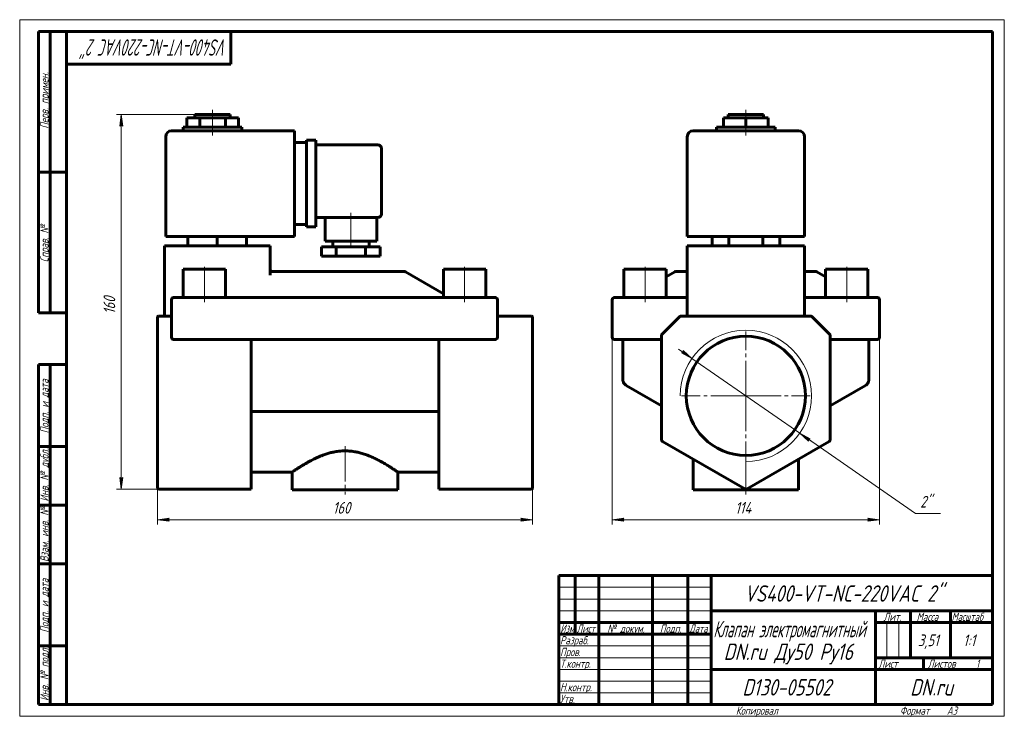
# Model space of a CAD drawing. Header units: millimetres. Extents: x 0 to 420, y 0 to 297.
import ezdxf

# ---------------------------------------------------------------- set-up
doc = ezdxf.new("R2010")
doc.units = ezdxf.units.MM
for name, pattern in [('K5LT_AXLED', [19.5, 15, -1.5, 1.5, -1.5]), ('K5LT_BASIC', [0]), ('K5LT_THIN', [0])]:
    doc.linetypes.add(name, pattern=pattern)
doc.layers.add('Системный слой', color=7, linetype='Continuous')
doc.layers.add('Системный слой (1)', color=7, linetype='Continuous', true_color=0x6c6c6c)
doc.styles.add('KDIMTEXTSTYLE', font='GOST_AU.SHX', dxfattribs={"width": 0.96, "oblique": 15, "height": 5})
doc.styles.add('KTEXTSTYLE', font='GOST_AU.SHX', dxfattribs={"width": 0.96, "height": 5})
doc.dimstyles.new('KDIMSTYLE (1.00)', dxfattribs={"dimtxt": 5, "dimasz": 1, "dimexe": 2, "dimexo": 0, "dimgap": 1, "dimtad": 1, "dimtxsty": 'KDIMTEXTSTYLE', "dimsah": 1, "dimcen": 0, "dimdle": 1, "dimadec": 0, "dimazin": 0, "dimtfac": 0.667, "dimtmove": 0, "dimatfit": 3, "dimfxl": 1, "dimtvp": 1, "dimtolj": 1, "dimtzin": 0, "dimarcsym": 0})

# ---------------------------------------------------------------- blocks, each defined once
blk = doc.blocks.new('U0')
at = {"layer": 'Системный слой (1)', "color": 150, "linetype": 'K5LT_BASIC', "lineweight": 60, "true_color": 0x0080ff}
for p, q in [((284.76, 189.63), (280.03, 189.63)), ((339.49, 189.63), (334.76, 189.63))]:
    blk.add_line(p, q, dxfattribs=at)
blk = doc.blocks.new('D0')
at = {"layer": 'Системный слой (1)'}
for points in [[(252.76, 83.82), (257.76, 84.48), (257.26, 83.82), (257.76, 83.16)], [(366.76, 83.82), (361.76, 84.48), (362.26, 83.82), (361.76, 83.16)]]:
    blk.add_hatch(color=7, dxfattribs=at).paths.add_polyline_path(points)
at = {"layer": 'Системный слой (1)', "color": 7, "linetype": 'K5LT_THIN', "lineweight": 18}
for p, q in [((252.76, 169.63), (252.76, 81.82)), ((366.76, 169.63), (366.76, 81.82)), ((252.76, 83.82), (257.76, 84.48)), ((257.76, 84.48), (257.26, 83.82)), ((362.26, 83.82), (361.76, 84.48)), ((361.76, 84.48), (366.76, 83.82)), ((257.76, 83.16), (252.76, 83.82)), ((257.26, 83.82), (257.76, 83.16)), ((366.76, 83.82), (361.76, 83.16)), ((361.76, 83.16), (362.26, 83.82))]:
    blk.add_line(p, q, dxfattribs=at)
blk.add_wipeout([(305.21, 84.82), (305.21, 92.2), (313.94, 92.2), (313.94, 84.82)]).dxf.layer = 'Системный слой (1)'
blk.add_line((252.76, 83.82), (366.76, 83.82), dxfattribs=at)
at = {"layer": 'Системный слой (1)', "color": 7, "insert": (305.21, 91.41), "char_height": 5, "attachment_point": 1, "style": 'KTEXTSTYLE'}
blk.add_mtext('\\H5.0;\\W1.000;\\Q15;\\Q15;\\W0.965;114', dxfattribs=at)
blk = doc.blocks.new('KDIMARROW_01')
at = {"layer": 'Системный слой'}
blk.add_hatch(color=0, dxfattribs=at).paths.add_polyline_path([(-5, -0.66), (0, 0), (-5, 0.66), (-4.5, 0)])
at = {"layer": 'Системный слой', "color": 0, "linetype": 'K5LT_THIN', "lineweight": 18}
for p, q in [((-4.5, 0), (-5, 0.66)), ((-5, 0.66), (0, 0)), ((0, 0), (-5, -0.66)), ((-5, -0.66), (-4.5, 0))]:
    blk.add_line(p, q, dxfattribs=at)
at = {"layer": 'Системный слой (1)', "color": 0, "linetype": 'K5LT_THIN', "lineweight": 18}
blk.add_line((58.78, 136.63), (57.78, 136.63), dxfattribs=at)
blk = doc.blocks.new('D1')
at = {"layer": 'Системный слой (1)'}
for points in [[(286.76, 152.6), (283.03, 155.99), (283.06, 155.16), (282.28, 154.91)], [(336.46, 118.1), (337.25, 118.36), (332.76, 120.67), (336.5, 117.27)]]:
    blk.add_hatch(color=7, dxfattribs=at).paths.add_polyline_path(points)
at = {"layer": 'Системный слой (1)', "color": 7, "linetype": 'K5LT_THIN', "lineweight": 18}
for p, q in [((286.76, 152.6), (281.01, 156.59)), ((286.76, 152.6), (283.03, 155.99)), ((283.03, 155.99), (283.06, 155.16)), ((283.06, 155.16), (282.28, 154.91)), ((282.28, 154.91), (286.76, 152.6)), ((286.76, 152.6), (332.76, 120.67)), ((332.76, 120.67), (336.5, 117.27)), ((337.25, 118.36), (332.76, 120.67)), ((332.76, 120.67), (338.51, 116.68)), ((336.46, 118.1), (337.25, 118.36)), ((336.5, 117.27), (336.46, 118.1))]:
    blk.add_line(p, q, dxfattribs=at)
blk.add_wipeout([(384.12, 87.41), (384.12, 94.79), (390.56, 94.79), (390.56, 87.41)]).dxf.layer = 'Системный слой (1)'
for p, q in [((332.76, 120.67), (382.12, 86.41)), ((382.12, 86.41), (392.83, 86.41))]:
    blk.add_line(p, q, dxfattribs=at)
at = {"layer": 'Системный слой (1)', "color": 7, "insert": (384.12, 94), "char_height": 5, "attachment_point": 1, "style": 'KTEXTSTYLE'}
blk.add_mtext('\\H5.0;\\W1.000;\\Q15;\\Q15;\\W0.965;2"', dxfattribs=at)
blk = doc.blocks.new('KDIMARROW_02')
at = {"layer": 'Системный слой'}
blk.add_hatch(color=0, dxfattribs=at).paths.add_polyline_path([(4.5, 0), (5, 0.66), (0, 0), (5, -0.66)])
at = {"layer": 'Системный слой', "color": 0, "linetype": 'K5LT_THIN', "lineweight": 18}
for p, q in [((5, 0.66), (0, 0)), ((0, 0), (5, -0.66)), ((0, 0), (7, 0)), ((4.5, 0), (5, 0.66)), ((5, -0.66), (4.5, 0))]:
    blk.add_line(p, q, dxfattribs=at)
at = {"layer": 'Системный слой (1)', "color": 0, "linetype": 'K5LT_THIN', "lineweight": 18}
blk.add_line((58.78, 136.63), (57.78, 136.63), dxfattribs=at)
blk = doc.blocks.new('U1')
at = {"layer": 'Системный слой (1)', "color": 30, "linetype": 'K5LT_AXLED', "lineweight": 18, "true_color": 0xff8000}
for q in [(309.76, 164.03), (282.36, 136.63), (337.16, 136.63), (309.76, 109.23)]:
    blk.add_line((309.76, 136.63), q, dxfattribs=at)
blk = doc.blocks.new('U2')
at = {"layer": 'Системный слой (1)', "color": 150, "linetype": 'K5LT_BASIC', "lineweight": 60, "true_color": 0x0080ff}
for p, q in [((106.78, 190.59), (106.78, 190.63)), ((106.78, 190.63), (106.78, 190.63)), ((106.78, 190.58), (106.78, 190.59)), ((106.78, 190.57), (106.78, 190.58)), ((106.78, 190.56), (106.78, 190.57)), ((106.88, 190.19), (106.78, 190.56)), ((106.78, 190.56), (106.78, 190.56)), ((106.78, 190.56), (106.78, 190.56)), ((106.78, 190.56), (106.78, 190.56)), ((106.78, 190.56), (106.78, 190.56)), ((106.78, 190.56), (106.78, 190.56)), ((106.78, 190.56), (106.78, 190.56)), ((107.17, 189.83), (106.88, 190.19)), ((107.56, 189.66), (107.17, 189.83))]:
    blk.add_line(p, q, dxfattribs=at)
blk = doc.blocks.new('U3')
at = {"layer": 'Системный слой (1)', "color": 150, "linetype": 'K5LT_BASIC', "lineweight": 60, "true_color": 0x0080ff}
for p, q in [((98.78, 104.13), (116.28, 104.13)), ((161.28, 104.13), (178.78, 104.13))]:
    blk.add_line(p, q, dxfattribs=at)
blk = doc.blocks.new('U4')
at = {"layer": 'Системный слой (1)', "color": 150, "linetype": 'K5LT_BASIC', "lineweight": 60, "true_color": 0x0080ff}
blk.add_line((106.78, 190.63), (106.78, 190.63), dxfattribs=at)
blk.add_line((106.78, 190.63), (106.78, 190.63), dxfattribs=at)
blk.add_line((106.78, 190.63), (106.78, 190.63), dxfattribs=at)
blk.add_line((106.78, 190.63), (106.78, 190.63), dxfattribs=at)
blk = doc.blocks.new('U5')
at = {"layer": 'Системный слой (1)', "color": 150, "linetype": 'K5LT_BASIC', "lineweight": 60, "true_color": 0x0080ff}
for p, q in [((107.6, 189.65), (107.51, 189.67)), ((107.69, 189.64), (107.6, 189.65)), ((107.78, 189.63), (107.69, 189.64))]:
    blk.add_line(p, q, dxfattribs=at)
blk = doc.blocks.new('U6')
at = {"layer": 'Системный слой (1)', "color": 150, "linetype": 'K5LT_BASIC', "lineweight": 60, "true_color": 0x0080ff}
for p, q in [((106.78, 190.62), (106.78, 190.63)), ((106.78, 190.61), (106.78, 190.62)), ((106.78, 190.61), (106.78, 190.61))]:
    blk.add_line(p, q, dxfattribs=at)
blk = doc.blocks.new('U7')
at = {"layer": 'Системный слой (1)', "color": 150, "linetype": 'K5LT_BASIC', "lineweight": 60, "true_color": 0x0080ff}
for p, q in [((106.78, 190.61), (106.78, 190.63)), ((106.79, 190.45), (106.78, 190.52)), ((106.81, 190.37), (106.79, 190.45)), ((106.83, 190.3), (106.81, 190.37)), ((107.43, 189.69), (107.43, 189.69))]:
    blk.add_line(p, q, dxfattribs=at)
blk = doc.blocks.new('U8')
at = {"layer": 'Системный слой (1)', "color": 150, "linetype": 'K5LT_BASIC', "lineweight": 60, "true_color": 0x0080ff}
for start, end in [(180.007, 181.5039), (254.165, 270)]:
    blk.add_arc((107.78, 190.63), 1, start, end, dxfattribs=at)
blk = doc.blocks.new('U9')
at = {"layer": 'Системный слой (1)', "color": 150, "linetype": 'K5LT_BASIC', "lineweight": 60, "true_color": 0x0080ff}
for p, q in [((106.78, 190.61), (106.78, 190.63)), ((107.43, 189.69), (107.43, 189.69))]:
    blk.add_line(p, q, dxfattribs=at)
blk = doc.blocks.new('U10')
at = {"layer": 'Системный слой (1)', "color": 150, "linetype": 'K5LT_BASIC', "lineweight": 60, "true_color": 0x0080ff}
for p, q in [((106.78, 190.61), (106.78, 190.63)), ((106.78, 190.63), (106.78, 190.63)), ((106.78, 190.63), (106.78, 190.63)), ((106.78, 190.63), (106.78, 190.63)), ((106.78, 190.63), (106.78, 190.63)), ((106.78, 190.63), (106.78, 190.63)), ((106.78, 190.63), (106.78, 190.63)), ((106.78, 190.63), (106.78, 190.63)), ((106.78, 190.63), (106.78, 190.63)), ((106.78, 190.59), (106.78, 190.61)), ((106.78, 190.56), (106.78, 190.59))]:
    blk.add_line(p, q, dxfattribs=at)
blk = doc.blocks.new('U11')
at = {"layer": 'Системный слой (1)', "color": 150, "linetype": 'K5LT_BASIC', "lineweight": 60, "true_color": 0x0080ff}
for start, end in [(180, 180.0532), (180.0532, 181.4772), (188.9724, 195.45), (195.45, 209.5812), (214.6709, 250.0711), (250.0711, 257.5124), (269.9764, 270)]:
    blk.add_arc((107.78, 190.63), 1, start, end, dxfattribs=at)
blk = doc.blocks.new('U12')
at = {"layer": 'Системный слой (1)', "color": 150, "linetype": 'K5LT_BASIC', "lineweight": 60, "true_color": 0x0080ff}
for p, q in [((107.78, 189.63), (107.81, 189.63)), ((107.81, 189.63), (107.81, 189.63)), ((107.81, 189.63), (108.26, 189.63))]:
    blk.add_line(p, q, dxfattribs=at)
blk = doc.blocks.new('U13')
at = {"layer": 'Системный слой (1)', "color": 150, "linetype": 'K5LT_BASIC', "lineweight": 60, "true_color": 0x0080ff}
for p, q in [((106.78, 190.62), (106.78, 190.63)), ((106.78, 190.6), (106.78, 190.62)), ((106.78, 190.58), (106.78, 190.6)), ((107.78, 189.63), (107.77, 189.63))]:
    blk.add_line(p, q, dxfattribs=at)
blk = doc.blocks.new('U14')
at = {"layer": 'Системный слой (1)', "color": 150, "linetype": 'K5LT_BASIC', "lineweight": 60, "true_color": 0x0080ff}
for p, q in [((107.78, 189.63), (107.79, 189.63)), ((107.79, 189.63), (107.87, 189.62)), ((107.87, 189.62), (107.95, 189.6)), ((107.95, 189.6), (108.02, 189.56))]:
    blk.add_line(p, q, dxfattribs=at)
blk = doc.blocks.new('U15')
at = {"layer": 'Системный слой (1)', "color": 150, "linetype": 'K5LT_BASIC', "lineweight": 60, "true_color": 0x0080ff}
for p, q in [((107.81, 189.63), (107.96, 189.63)), ((108.12, 189.63), (108.26, 189.63))]:
    blk.add_line(p, q, dxfattribs=at)
blk = doc.blocks.new('U16')
at = {"layer": 'Системный слой (1)', "color": 150, "linetype": 'K5LT_BASIC', "lineweight": 60, "true_color": 0x0080ff}
for p, q in [((107.81, 189.63), (107.96, 189.63)), ((108.12, 189.63), (108.26, 189.63))]:
    blk.add_line(p, q, dxfattribs=at)
blk = doc.blocks.new('D2')
at = {"layer": 'Системный слой (1)'}
for points in [[(58.78, 83.82), (63.78, 84.48), (63.28, 83.82), (63.78, 83.16)], [(218.78, 83.82), (213.78, 84.48), (214.28, 83.82), (213.78, 83.16)]]:
    blk.add_hatch(color=7, dxfattribs=at).paths.add_polyline_path(points)
at = {"layer": 'Системный слой (1)', "color": 7, "linetype": 'K5LT_THIN', "lineweight": 18}
for p, q in [((58.78, 97.35), (58.78, 81.82)), ((218.78, 97.35), (218.78, 81.82)), ((58.78, 83.82), (63.78, 84.48)), ((63.78, 84.48), (63.28, 83.82)), ((214.28, 83.82), (213.78, 84.48)), ((213.78, 84.48), (218.78, 83.82)), ((63.78, 83.16), (58.78, 83.82)), ((63.28, 83.82), (63.78, 83.16)), ((218.78, 83.82), (213.78, 83.16)), ((213.78, 83.16), (214.28, 83.82))]:
    blk.add_line(p, q, dxfattribs=at)
blk.add_wipeout([(133.57, 84.82), (133.57, 92.2), (143.57, 92.2), (143.57, 84.82)]).dxf.layer = 'Системный слой (1)'
blk.add_line((58.78, 83.82), (218.78, 83.82), dxfattribs=at)
at = {"layer": 'Системный слой (1)', "color": 7, "insert": (133.57, 91.41), "char_height": 5, "attachment_point": 1, "style": 'KTEXTSTYLE'}
blk.add_mtext('\\H5.0;\\W1.000;\\Q15;\\Q15;\\W0.965;160', dxfattribs=at)
blk = doc.blocks.new('D3')
at = {"layer": 'Системный слой (1)'}
for points in [[(44.01, 251.63), (43.35, 256.63), (42.69, 251.63), (43.35, 252.13)], [(43.35, 96.79), (44.01, 101.79), (43.35, 101.29), (42.69, 101.79)]]:
    blk.add_hatch(color=7, dxfattribs=at).paths.add_polyline_path(points)
at = {"layer": 'Системный слой (1)', "color": 7, "linetype": 'K5LT_THIN', "lineweight": 18}
for p, q in [((74.78, 256.63), (41.35, 256.63)), ((42.69, 251.63), (43.35, 256.63)), ((43.35, 256.63), (44.01, 251.63)), ((43.35, 252.13), (42.69, 251.63)), ((44.01, 251.63), (43.35, 252.13)), ((43.35, 96.79), (42.69, 101.79)), ((42.69, 101.79), (43.35, 101.29)), ((43.35, 101.29), (44.01, 101.79)), ((44.01, 101.79), (43.35, 96.79)), ((59.28, 96.79), (41.35, 96.79))]:
    blk.add_line(p, q, dxfattribs=at)
blk.add_wipeout([(42.35, 171.5), (34.97, 171.5), (34.97, 181.5), (42.35, 181.5)]).dxf.layer = 'Системный слой (1)'
blk.add_line((43.35, 96.79), (43.35, 256.63), dxfattribs=at)
at = {"layer": 'Системный слой (1)', "color": 7, "insert": (35.76, 171.5), "char_height": 5, "attachment_point": 1, "rotation": 90, "style": 'KTEXTSTYLE'}
blk.add_mtext('\\H5.0;\\W1.000;\\Q15;\\Q15;\\W0.965;160', dxfattribs=at)
blk = doc.blocks.new('U17')
at = {"color": 7, "linetype": 'K5LT_THIN', "lineweight": 18}
for p, q in [((0, 0), (0, 297)), ((0, 297), (420, 297)), ((420, 297), (420, 0)), ((230, 55), (295, 55)), ((230, 50), (295, 50)), ((230, 45), (295, 45)), ((369.96, 25), (369.96, 40)), ((374.98, 25), (374.98, 40)), ((230, 30), (295, 30)), ((230, 25), (295, 25)), ((230, 20), (295, 20)), ((230, 15), (295, 15)), ((230, 10), (295, 10)), ((420, 0), (0, 0))]:
    blk.add_line(p, q, dxfattribs=at)
at = {"color": 150, "linetype": 'K5LT_BASIC', "lineweight": 60, "true_color": 0x0080ff}
for p, q in [((8, 172), (8, 292)), ((20, 292), (8, 292)), ((13, 172), (13, 292)), ((20, 5), (20, 292)), ((20, 292), (415, 292)), ((90, 292), (90, 278)), ((415, 292), (415, 5)), ((90, 278), (20, 278)), ((20, 232), (8, 232)), ((20, 172), (8, 172)), ((8, 5), (8, 150)), ((20, 150), (8, 150)), ((13, 5), (13, 150)), ((20, 115), (8, 115)), ((20, 90), (8, 90)), ((20, 65), (8, 65)), ((230, 60), (415, 60)), ((230, 5), (230, 60)), ((237, 35), (237, 60)), ((247, 5), (247, 60)), ((270, 5), (270, 60)), ((285, 5), (285, 60)), ((295, 5), (295, 60)), ((295, 45), (415, 45)), ((365, 5), (365, 45)), ((380, 25), (380, 45)), ((397, 25), (397, 45)), ((230, 40), (295, 40)), ((365, 40), (380, 40)), ((380, 40), (415, 40)), ((230, 35), (295, 35)), ((20, 30), (8, 30)), ((365, 25), (415, 25)), ((385.57, 20), (385.57, 25)), ((295, 20), (365, 20)), ((365, 20), (415, 20)), ((20, 5), (8, 5)), ((415, 5), (20, 5))]:
    blk.add_line(p, q, dxfattribs=at)
at = {"color": 7, "attachment_point": 1, "style": 'KTEXTSTYLE'}
for s, insert, char_height, rotation in [('\\H5.0;\\W1.000;\\Q15;\\Q15;\\W0.698;\\H7.00;VS400-VT-NC-220VAC 2"', (88.65, 281.64), 7, 180), ('\\H5.0;\\W1.000;\\Q15;\\Q15;\\W0.965;\\H3.50;Перв. примен.', (8.82, 250.52), 3.5, 90), ('\\H5.0;\\W1.000;\\Q15;\\Q15;\\W0.965;\\H3.50;Справ. №', (8.82, 193.63), 3.5, 90), ('\\H5.0;\\W1.000;\\Q15;\\Q15;\\W0.965;\\H3.50;Подп. и дата', (8.82, 120.66), 3.5, 90), ('\\H5.0;\\W1.000;\\Q15;\\Q15;\\W0.965;\\H3.50;Инв. № дубл.', (8.82, 91.57), 3.5, 90), ('\\H5.0;\\W1.000;\\Q15;\\Q15;\\W0.965;\\H3.50;Взам. инв. №', (8.82, 65.8), 3.5, 90), ('\\H5.0;\\W1.000;\\Q15;\\Q15;\\W0.965;\\H3.50;Подп. и дата', (8.82, 35.66), 3.5, 90), ('\\H5.0;\\W1.000;\\Q15;\\Q15;\\W0.965;\\H3.50;Инв. № подл.', (8.82, 6.57), 3.5, 90)]:
    blk.add_mtext(s, dxfattribs=dict(at, insert=insert, char_height=char_height, rotation=rotation))
for s, insert, char_height in [('\\H5.0;\\W1.000;\\Q15;\\Q15;\\W0.965;\\H7.00;VS400-VT-NC-220VAC 2"', (309.09, 55.86), 7), ('\\H5.0;\\W1.000;\\Q15;\\Q15;\\W0.965;\\H3.50;Лит.', (368.47, 44.18), 3.5), ('\\H5.0;\\W1.000;\\Q15;\\Q15;\\W0.965;\\H3.50;Масса', (382.58, 44.18), 3.5), ('\\H5.0;\\W1.000;\\Q15;\\Q15;\\W0.930;\\H3.50;Масштаб', (397.52, 44.18), 3.5), ('\\H5.0;\\W1.000;\\Q15;\\Q15;\\W0.784;\\H3.50;Изм.', (230.62, 39.18), 3.5), ('\\H5.0;\\W1.000;\\Q15;\\Q15;\\W0.799;\\H3.50;Лист', (237.61, 39.18), 3.5), ('\\H5.0;\\W1.000;\\Q15;\\Q15;\\W0.965;\\H3.50;№ докум.', (250.63, 39.18), 3.5), ('\\H5.0;\\W1.000;\\Q15;\\Q15;\\W0.965;\\H3.50;Подп.', (273.1, 39.18), 3.5), ('\\H5.0;\\W1.000;\\Q15;\\Q15;\\W0.799;\\H3.50;Дата', (285.61, 39.18), 3.5), ('\\H5.0;\\W1.000;\\Q15;\\Q15;\\W0.672;\\H7.00;Клапан электромагнитный', (295.88, 40.69), 7), ('\\H5.0;\\W1.000;\\Q15;\\Q15;\\W0.965;\\H3.50;Разраб.', (230.5, 34.18), 3.5), ('\\H5.0;\\W1.000;\\Q15;\\Q15;\\W0.965;3,51', (383.16, 34.9), 5), ('\\H5.0;\\W1.000;\\Q15;\\Q15;\\W0.965;{\\c16711680;1:1}', (402.44, 34.9), 5), ('\\H5.0;\\W1.000;\\Q15;\\Q15;\\W0.965;\\H7.00;DN.ru Ду50 Ру16', (300.3, 31.02), 7), ('\\H5.0;\\W1.000;\\Q15;\\Q15;\\W0.965;\\H3.50;Пров.', (230.5, 29.18), 3.5), ('\\H5.0;\\W1.000;\\Q15;\\Q15;\\W0.965;\\H3.50;Т.контр.', (230.5, 24.18), 3.5), ('\\H5.0;\\W1.000;\\Q15;\\Q15;\\W0.965;\\H3.50;Лист', (366.32, 24.18), 3.5), ('\\H5.0;\\W1.000;\\Q15;\\Q15;\\W0.965;\\H3.50;Листов', (387.36, 24.18), 3.5), ('\\H5.0;\\W1.000;\\Q15;\\Q15;\\W0.965;\\H3.50;1', (407.91, 24.18), 3.5), ('\\H5.0;\\W1.000;\\Q15;\\Q15;\\W0.965;\\H3.50;Н.контр.', (230.5, 14.18), 3.5), ('\\H5.0;\\W1.000;\\Q15;\\Q15;\\W0.965;\\H7.00;D130-05502', (308.26, 15.86), 7), ('\\H5.0;\\W1.000;\\Q15;\\Q15;\\W0.965;\\H7.00;DN.ru', (379.84, 15.86), 7), ('\\H5.0;\\W1.000;\\Q15;\\Q15;\\W0.965;\\H3.50;Утв.', (230.5, 9.18), 3.5), ('\\H5.0;\\W1.000;\\Q15;\\Q15;\\W0.965;\\H3.50;Копировал', (305.5, 4.18), 3.5), ('\\H5.0;\\W1.000;\\Q15;\\Q15;\\W0.965;\\H3.50;Формат', (375.5, 4.18), 3.5), ('\\H5.0;\\W1.000;\\Q15;\\Q15;\\W0.965;\\H3.50;A3', (395.5, 4.18), 3.5)]:
    blk.add_mtext(s, dxfattribs=dict(at, insert=insert, char_height=char_height))

msp = doc.modelspace()

# ---------------------------------------------------------------- linework, layer by layer
at = {"layer": 'Системный слой (1)', "color": 150, "linetype": 'K5LT_BASIC', "lineweight": 60, "true_color": 0x0080ff}
for p, q in [((74.776, 255.132), (74.776, 256.632)), ((74.776, 256.632), (89.776, 256.632)), ((89.776, 255.132), (89.776, 256.632)), ((302.26, 255.132), (302.26, 256.632)), ((302.26, 256.632), (317.26, 256.632)), ((317.26, 255.132), (317.26, 256.632)), ((71.276, 251.132), (71.276, 255.132)), ((71.276, 255.132), (76.776, 255.132)), ((76.776, 251.132), (76.776, 255.132)), ((76.776, 255.132), (87.776, 255.132)), ((87.776, 251.132), (87.776, 255.132)), ((87.776, 255.132), (93.276, 255.132)), ((93.276, 251.132), (93.276, 255.132)), ((300.234, 251.132), (300.234, 255.132)), ((300.234, 255.132), (309.76, 255.132)), ((309.76, 251.132), (309.76, 255.132)), ((309.76, 255.132), (319.287, 255.132)), ((319.287, 251.132), (319.287, 255.132)), ((117.276, 249.632), (64.776, 249.632)), ((69.776, 249.632), (69.776, 251.132)), ((69.776, 251.132), (94.776, 251.132)), ((94.776, 249.632), (94.776, 251.132)), ((117.276, 249.632), (117.276, 247.132)), ((332.26, 249.632), (287.26, 249.632)), ((297.26, 249.632), (297.26, 251.132)), ((297.26, 251.132), (322.26, 251.132)), ((322.26, 249.632), (322.26, 251.132)), ((62.276, 204.632), (62.276, 247.132)), ((117.276, 204.632), (117.276, 247.132)), ((117.276, 244.632), (122.276, 244.632)), ((122.276, 245.632), (126.276, 245.632)), ((122.276, 243.132), (122.276, 245.632)), ((126.276, 245.632), (126.276, 243.132)), ((126.276, 243.632), (152.776, 243.632)), ((284.76, 204.632), (284.76, 247.132)), ((334.76, 204.632), (334.76, 247.132)), ((122.276, 243.132), (122.276, 211.132)), ((126.276, 243.132), (126.276, 211.132)), ((154.276, 242.132), (154.276, 214.132)), ((122.276, 208.632), (122.276, 211.132)), ((126.276, 212.632), (152.776, 212.632)), ((126.276, 211.132), (126.276, 208.632)), ((130.276, 212.632), (130.276, 202.632)), ((152.276, 212.632), (152.276, 202.632)), ((117.276, 209.632), (122.276, 209.632)), ((122.276, 208.632), (126.276, 208.632)), ((64.776, 204.632), (62.276, 204.632)), ((64.776, 204.632), (117.276, 204.632)), ((71.776, 204.632), (71.776, 200.632)), ((84.276, 204.632), (84.276, 200.632)), ((96.776, 204.632), (96.776, 200.632)), ((152.276, 202.632), (130.276, 202.632)), ((133.526, 202.632), (133.526, 200.132)), ((149.026, 202.632), (149.026, 200.132)), ((287.26, 204.632), (284.76, 204.632)), ((287.26, 204.632), (332.26, 204.632)), ((295.327, 204.632), (295.327, 200.632)), ((302.544, 204.632), (302.544, 200.632)), ((316.977, 204.632), (316.977, 200.632)), ((324.194, 204.632), (324.194, 200.632)), ((334.76, 204.632), (332.26, 204.632)), ((61.776, 200.632), (61.776, 170.632)), ((61.776, 200.632), (64.276, 200.632)), ((104.276, 200.632), (64.276, 200.632)), ((104.276, 200.632), (106.776, 200.632)), ((106.776, 200.632), (106.776, 188.036)), ((128.776, 200.132), (128.776, 196.132)), ((135.026, 200.132), (128.776, 200.132)), ((147.526, 200.132), (135.026, 200.132)), ((135.026, 200.132), (135.026, 196.132)), ((153.776, 200.132), (147.526, 200.132)), ((147.526, 200.132), (147.526, 196.132)), ((153.776, 200.132), (153.776, 196.132)), ((284.76, 200.632), (284.76, 170.632)), ((284.76, 200.632), (287.26, 200.632)), ((332.26, 200.632), (287.26, 200.632)), ((332.26, 200.632), (334.76, 200.632)), ((334.76, 200.632), (334.76, 170.632)), ((135.026, 196.132), (128.776, 196.132)), ((147.526, 196.132), (135.026, 196.132)), ((153.776, 196.132), (147.526, 196.132)), ((69.776, 190.632), (87.776, 190.632)), ((69.776, 178.632), (69.776, 190.632)), ((87.776, 178.632), (87.776, 190.632)), ((106.776, 190.632), (106.776, 190.632)), ((106.776, 190.623), (106.776, 190.632)), ((106.776, 190.632), (106.776, 190.632)), ((106.776, 190.623), (106.776, 190.632)), ((106.776, 190.614), (106.776, 190.632)), ((106.776, 190.606), (106.776, 190.632)), ((106.776, 190.631), (106.776, 190.631)), ((106.776, 190.631), (106.776, 190.614)), ((106.776, 190.631), (106.776, 190.631)), ((107.805, 189.632), (107.776, 189.632)), ((107.776, 189.632), (107.787, 189.632)), ((107.795, 189.632), (107.805, 189.632)), ((107.795, 189.632), (107.805, 189.632)), ((107.805, 189.632), (107.803, 189.632)), ((108.259, 189.632), (108.393, 189.632)), ((108.352, 189.632), (108.393, 189.632)), ((108.638, 189.632), (108.393, 189.632)), ((164.008, 189.632), (108.638, 189.632)), ((164.508, 189.498), (180.776, 180.106)), ((180.776, 178.632), (180.776, 190.632)), ((180.776, 190.632), (198.776, 190.632)), ((198.776, 178.632), (198.776, 190.632)), ((257.76, 178.632), (257.76, 190.632)), ((257.76, 190.632), (275.76, 190.632)), ((275.76, 178.632), (275.76, 190.632)), ((279.528, 189.498), (275.76, 187.322)), ((339.993, 189.498), (343.76, 187.322)), ((343.76, 178.632), (343.76, 190.632)), ((343.76, 190.632), (361.76, 190.632)), ((361.76, 178.632), (361.76, 190.632)), ((284.755, 185.134), (284.755, 185.134)), ((334.766, 185.134), (334.766, 185.134)), ((64.776, 177.632), (64.776, 161.632)), ((65.776, 178.632), (67.776, 178.632)), ((200.776, 178.632), (67.776, 178.632)), ((200.776, 178.632), (202.776, 178.632)), ((203.776, 161.632), (203.776, 177.632)), ((252.76, 177.632), (252.76, 161.632)), ((253.76, 178.632), (255.76, 178.632)), ((255.76, 178.632), (284.76, 178.632)), ((334.76, 178.632), (363.76, 178.632)), ((363.76, 178.632), (365.76, 178.632)), ((366.76, 177.632), (366.76, 161.632)), ((58.776, 169.985), (58.776, 170.132)), ((58.776, 162.571), (58.776, 169.985)), ((64.776, 170.632), (59.276, 170.632)), ((203.776, 170.632), (218.276, 170.632)), ((218.776, 170.132), (218.776, 169.985)), ((218.776, 162.571), (218.776, 169.985)), ((281.468, 170.339), (274.053, 162.925)), ((337.346, 170.632), (282.175, 170.632)), ((345.468, 162.925), (338.053, 170.339)), ((58.776, 162.218), (58.776, 162.571)), ((58.776, 117.994), (58.776, 162.218)), ((67.776, 160.632), (65.776, 160.632)), ((67.776, 160.632), (200.776, 160.632)), ((98.776, 117.994), (98.776, 160.632)), ((178.776, 117.994), (178.776, 160.632)), ((202.776, 160.632), (200.776, 160.632)), ((218.776, 162.571), (218.776, 162.218)), ((218.776, 117.994), (218.776, 162.218)), ((255.76, 160.632), (253.76, 160.632)), ((255.76, 160.632), (273.76, 160.632)), ((257.26, 160.632), (257.261, 143.675)), ((273.76, 162.218), (273.76, 117.994)), ((345.76, 117.994), (345.76, 162.218)), ((345.76, 160.632), (363.76, 160.632)), ((362.26, 160.632), (362.26, 143.675)), ((365.76, 160.632), (363.76, 160.632)), ((258.76, 141.077), (258.723, 141.099)), ((258.76, 141.077), (273.76, 132.416)), ((273.76, 132.416), (258.76, 141.077)), ((360.76, 141.077), (345.76, 132.416)), ((360.76, 141.077), (345.76, 132.416)), ((360.76, 141.077), (360.798, 141.099)), ((99.646, 130.001), (177.906, 130.001)), ((58.776, 117.561), (58.776, 117.994)), ((98.776, 117.994), (98.776, 117.128)), ((178.776, 117.128), (178.776, 117.994)), ((218.776, 117.994), (218.776, 117.561)), ((58.776, 97.353), (58.776, 117.561)), ((98.776, 96.92), (98.776, 117.128)), ((178.776, 96.92), (178.776, 117.128)), ((218.776, 97.353), (218.776, 117.561)), ((274.26, 117.128), (309.26, 96.92)), ((310.26, 96.92), (345.26, 117.128)), ((287.26, 109.622), (287.26, 96.632)), ((332.26, 109.622), (332.26, 96.632)), ((116.276, 104.132), (116.276, 96.632)), ((161.276, 104.132), (161.276, 96.632)), ((58.776, 97.286), (58.776, 97.353)), ((59.276, 96.786), (98.776, 96.786)), ((98.776, 96.92), (98.776, 96.786)), ((161.276, 96.632), (116.276, 96.632)), ((178.776, 96.786), (178.776, 96.92)), ((178.776, 96.786), (218.276, 96.786)), ((218.776, 97.353), (218.776, 97.286)), ((332.26, 96.632), (287.26, 96.632))]:
    msp.add_line(p, q, dxfattribs=at)
at = {"layer": 'Системный слой (1)', "color": 30, "linetype": 'K5LT_AXLED', "lineweight": 18, "true_color": 0xff8000}
for p, q in [((82.276, 253.132), (82.276, 258.632)), ((309.76, 253.132), (309.76, 258.632)), ((82.276, 247.632), (82.276, 253.132)), ((309.76, 247.632), (309.76, 253.132)), ((141.276, 214.632), (141.276, 198.132)), ((78.776, 176.632), (78.776, 192.632)), ((189.776, 176.632), (189.776, 192.632)), ((266.76, 176.632), (266.76, 192.632)), ((352.76, 176.632), (352.76, 192.632))]:
    msp.add_line(p, q, dxfattribs=at)
at = {"layer": 'Системный слой (1)', "color": 150, "linetype": 'K5LT_BASIC', "lineweight": 60, "true_color": 0x0080ff}
msp.add_circle((309.76, 136.632), 25.4, dxfattribs=at)
for centre, radius, start, end in [((64.776, 247.132), 2.5, 90, 180), ((287.26, 247.132), 2.5, 90, 180), ((332.26, 247.132), 2.5, 0, 90), ((152.776, 242.132), 1.5, 0, 90), ((152.776, 214.132), 1.5, 270, 0), ((107.776, 190.632), 1, 180.00701, 270), ((164.008, 188.632), 1, 60, 90), ((280.028, 188.632), 1, 90, 120), ((339.493, 188.632), 1, 60, 90), ((65.776, 177.632), 1, 90, 180), ((202.776, 177.632), 1, 0, 90), ((253.76, 177.632), 1, 90, 180), ((365.76, 177.632), 1, 0, 90), ((59.276, 170.132), 0.5, 90, 180), ((218.276, 170.132), 0.5, 0, 90), ((282.175, 169.632), 1, 90, 135), ((337.346, 169.632), 1, 45, 90), ((65.776, 161.632), 1, 180, 270), ((202.776, 161.632), 1, 270, 0), ((253.76, 161.632), 1, 180, 270), ((274.76, 162.218), 1, 135, 180), ((344.76, 162.218), 1, 0, 45), ((365.76, 161.632), 1, 270, 0), ((274.76, 117.994), 1, 180, 240), ((344.76, 117.994), 1, 300, 0), ((59.276, 97.286), 0.5, 180, 270), ((218.276, 97.286), 0.5, 270, 0), ((309.76, 97.786), 1, 240, 300)]:
    msp.add_arc(centre, radius, start, end, dxfattribs=at)
at = {"layer": 'Системный слой (1)', "color": 7, "linetype": 'K5LT_THIN', "lineweight": 18}
msp.add_arc((309.76, 136.632), 28, 270, 180, dxfattribs=at)
at = {"layer": 'Системный слой (1)', "color": 150, "linetype": 'K5LT_BASIC', "lineweight": 60, "true_color": 0x0080ff}
for points, knots in [([(106.776, 190.631), (106.776, 190.631), (106.776, 190.631), (106.776, 190.631), (106.776, 190.631), (106.776, 190.631), (106.776, 190.631), (106.776, 190.631), (106.776, 190.631), (106.776, 190.631), (106.776, 190.631), (106.776, 190.631), (106.776, 190.631), (106.776, 190.631), (106.776, 190.631), (106.776, 190.631), (106.776, 190.631), (106.776, 190.631), (106.776, 190.631), (106.776, 190.631), (106.776, 190.631), (106.776, 190.631), (106.776, 190.631), (106.776, 190.631), (106.776, 190.631), (106.776, 190.631), (106.776, 190.631), (106.776, 190.631), (106.776, 190.631), (106.776, 190.631), (106.776, 190.631), (106.776, 190.631), (106.776, 190.631), (106.776, 190.631), (106.776, 190.631), (106.776, 190.631), (106.776, 190.631), (106.776, 190.631), (106.776, 190.631), (106.776, 190.631), (106.776, 190.631), (106.776, 190.631), (106.776, 190.631), (106.776, 190.631), (106.776, 190.631), (106.776, 190.631), (106.776, 190.631), (106.776, 190.63), (106.776, 190.63), (106.776, 190.629), (106.776, 190.628), (106.776, 190.625), (106.776, 190.621), (106.776, 190.609), (106.776, 190.602), (106.777, 190.577), (106.778, 190.561), (106.782, 190.52), (106.785, 190.497), (106.794, 190.44), (106.807, 190.387), (106.812, 190.368)], [0, 0, 0, 0, 0.0787743, 0.0787743, 0.1575486, 0.1575486, 0.1941716, 0.1941716, 0.2184367, 0.2184367, 0.2233085, 0.2233085, 0.2281803, 0.2281803, 0.2296471, 0.2296471, 0.2345664, 0.2345664, 0.2442696, 0.2442696, 0.2466886, 0.2466886, 0.2658785, 0.2658785, 0.2700665, 0.2700665, 0.311624, 0.311624, 0.3878082, 0.3878082, 0.4430292, 0.4430292, 0.5536599, 0.5536599, 0.6637101, 0.6637101, 0.8843911, 0.8843911, 1.1050721, 1.1050721, 1.5464341, 1.5464341, 1.9898273, 1.9898273, 2.8766138, 2.8766138, 3.2688545, 3.2688545, 4.6501868, 4.6501868, 8.1973327, 8.1973327, 15.2916245, 15.2916245, 21.9726796, 21.9726796, 27.2700174, 27.2700174, 32.0056161, 32.0056161, 37.6043534, 37.6043534, 37.6043534, 37.6043534]), ([(106.776, 190.631), (106.776, 190.631), (106.776, 190.631), (106.776, 190.631), (106.776, 190.631), (106.776, 190.631), (106.776, 190.631), (106.776, 190.631), (106.776, 190.631), (106.776, 190.631), (106.776, 190.631), (106.776, 190.631), (106.776, 190.631), (106.776, 190.631), (106.776, 190.631), (106.776, 190.631), (106.776, 190.631), (106.776, 190.631), (106.776, 190.631), (106.776, 190.631), (106.776, 190.631), (106.776, 190.631), (106.776, 190.631), (106.776, 190.631), (106.776, 190.631), (106.776, 190.631), (106.776, 190.631), (106.776, 190.631), (106.776, 190.631), (106.776, 190.631), (106.776, 190.631), (106.776, 190.631), (106.776, 190.631), (106.776, 190.631), (106.776, 190.631), (106.776, 190.631), (106.776, 190.631), (106.776, 190.631), (106.776, 190.631), (106.776, 190.631), (106.776, 190.631), (106.776, 190.631), (106.776, 190.631), (106.776, 190.631), (106.776, 190.631), (106.776, 190.631), (106.776, 190.631), (106.776, 190.63), (106.776, 190.63), (106.776, 190.629), (106.776, 190.628), (106.776, 190.625), (106.776, 190.621), (106.776, 190.609), (106.776, 190.602), (106.777, 190.577), (106.778, 190.561), (106.782, 190.52), (106.785, 190.497), (106.794, 190.44), (106.807, 190.387), (106.812, 190.368)], [0, 0, 0, 0, 0.0787743, 0.0787743, 0.1575487, 0.1575487, 0.1941717, 0.1941717, 0.2184368, 0.2184368, 0.2233086, 0.2233086, 0.2281804, 0.2281804, 0.2296471, 0.2296471, 0.2345664, 0.2345664, 0.2442696, 0.2442696, 0.2466886, 0.2466886, 0.2658785, 0.2658785, 0.2700665, 0.2700665, 0.311624, 0.311624, 0.3878082, 0.3878082, 0.4430292, 0.4430292, 0.5536599, 0.5536599, 0.6637102, 0.6637102, 0.8843912, 0.8843912, 1.1050722, 1.1050722, 1.5464342, 1.5464342, 1.9898275, 1.9898275, 2.8766141, 2.8766141, 3.2688548, 3.2688548, 4.6501872, 4.6501872, 8.1973334, 8.1973334, 15.2916259, 15.2916259, 21.9727543, 21.9727543, 27.2700008, 27.2700008, 32.0055795, 32.0055795, 37.6043619, 37.6043619, 37.6043619, 37.6043619]), ([(284.755, 185.134), (284.755, 185.134), (284.755, 185.134), (284.756, 185.135), (284.756, 185.135), (284.756, 185.138), (284.757, 185.14), (284.758, 185.146), (284.758, 185.149), (284.759, 185.158), (284.76, 185.163), (284.76, 185.174), (284.76, 185.18), (284.76, 185.187)], [0, 0, 0, 0, 0.0159549, 0.0159549, 0.6, 0.6, 1.2, 1.2, 1.8, 1.8, 2.4, 2.4, 3, 3, 3, 3]), ([(334.766, 185.134), (334.766, 185.134), (334.766, 185.134), (334.765, 185.135), (334.765, 185.135), (334.765, 185.138), (334.764, 185.14), (334.763, 185.146), (334.763, 185.149), (334.762, 185.158), (334.761, 185.163), (334.761, 185.174), (334.76, 185.18), (334.76, 185.187)], [0, 0, 0, 0, 0.0159549, 0.0159549, 0.6, 0.6, 1.2, 1.2, 1.8, 1.8, 2.4, 2.4, 3, 3, 3, 3]), ([(258.76, 141.077), (258.758, 141.078), (258.755, 141.08), (258.746, 141.085), (258.74, 141.089), (258.721, 141.1), (258.709, 141.107), (258.673, 141.129), (258.65, 141.144), (258.58, 141.189), (258.534, 141.22), (258.4, 141.319), (258.314, 141.389), (258.133, 141.555), (258.04, 141.653), (257.867, 141.861), (257.787, 141.971), (257.643, 142.202), (257.579, 142.323), (257.467, 142.572), (257.42, 142.7), (257.344, 142.96), (257.314, 143.093), (257.287, 143.277), (257.28, 143.329), (257.271, 143.42), (257.268, 143.46), (257.264, 143.526), (257.263, 143.551), (257.262, 143.593), (257.261, 143.61), (257.261, 143.642), (257.261, 143.658), (257.261, 143.675)], [0.0151244, 0.0151244, 0.0151244, 0.0151244, 0.0756221, 0.0756221, 0.211742, 0.211742, 0.4839817, 0.4839817, 1.0133367, 1.0133367, 2.0720466, 2.0720466, 4.1894665, 4.1894665, 6.7568471, 6.7568471, 9.3490472, 9.3490472, 11.9517029, 11.9517029, 14.5496372, 14.5496372, 17.1299993, 17.1299993, 18.1151949, 18.1151949, 18.8817761, 18.8817761, 19.3711758, 19.3711758, 19.6836176, 19.6836176, 19.9935746, 19.9935746, 19.9935746, 19.9935746]), ([(360.76, 141.077), (360.763, 141.078), (360.766, 141.08), (360.775, 141.085), (360.781, 141.089), (360.799, 141.1), (360.812, 141.107), (360.848, 141.129), (360.871, 141.144), (360.941, 141.189), (360.986, 141.22), (361.121, 141.319), (361.207, 141.389), (361.388, 141.555), (361.481, 141.653), (361.654, 141.861), (361.734, 141.971), (361.878, 142.202), (361.942, 142.323), (362.054, 142.572), (362.101, 142.7), (362.177, 142.96), (362.206, 143.093), (362.234, 143.277), (362.241, 143.329), (362.25, 143.42), (362.253, 143.46), (362.257, 143.526), (362.258, 143.551), (362.259, 143.593), (362.26, 143.61), (362.26, 143.642), (362.26, 143.658), (362.26, 143.675)], [0.0151244, 0.0151244, 0.0151244, 0.0151244, 0.0756221, 0.0756221, 0.211742, 0.211742, 0.4839817, 0.4839817, 1.0133367, 1.0133367, 2.0720466, 2.0720466, 4.1894665, 4.1894665, 6.7568471, 6.7568471, 9.3490472, 9.3490472, 11.9517029, 11.9517029, 14.5496372, 14.5496372, 17.1299993, 17.1299993, 18.1151949, 18.1151949, 18.8817761, 18.8817761, 19.3711758, 19.3711758, 19.6836176, 19.6836176, 19.9935746, 19.9935746, 19.9935746, 19.9935746]), ([(99.646, 130.001), (99.622, 130.001), (99.573, 130.002), (99.511, 130.004), (99.45, 130.007), (99.381, 130.012), (99.277, 130.022), (99.149, 130.04), (99.023, 130.065), (98.925, 130.089), (98.846, 130.111), (98.801, 130.126), (98.776, 130.134)], [0, 0, 0, 0, 0.0808444, 0.1664358, 0.2111542, 0.2868141, 0.403175, 0.5647307, 0.7235366, 0.8398222, 0.9091057, 1, 1, 1, 1]), ([(177.906, 130.001), (177.93, 130.001), (177.979, 130.002), (178.041, 130.004), (178.102, 130.007), (178.171, 130.012), (178.275, 130.022), (178.403, 130.04), (178.529, 130.065), (178.627, 130.089), (178.706, 130.111), (178.751, 130.126), (178.776, 130.134)], [0, 0, 0, 0, 0.0808444, 0.1664358, 0.2111542, 0.2868141, 0.403175, 0.5647307, 0.7235366, 0.8398222, 0.9091057, 1, 1, 1, 1]), ([(161.276, 104.132), (161.276, 104.132), (161.261, 104.142), (161.18, 104.198), (161.022, 104.307), (160.795, 104.463), (160.5, 104.664), (160.137, 104.91), (159.741, 105.175), (159.33, 105.448), (158.915, 105.72), (158.457, 106.016), (157.951, 106.339), (157.396, 106.688), (156.711, 107.11), (155.881, 107.608), (154.886, 108.184), (153.905, 108.727), (152.963, 109.226), (152.09, 109.668), (151.197, 110.098), (150.286, 110.512), (149.354, 110.909), (148.408, 111.284), (147.453, 111.631), (146.509, 111.943), (145.576, 112.219), (144.666, 112.457), (143.773, 112.658), (142.804, 112.843), (141.741, 113.002), (140.577, 113.12), (139.587, 113.172), (138.815, 113.182), (137.964, 113.173), (136.859, 113.115), (135.563, 112.971), (134.464, 112.793), (133.551, 112.609), (132.721, 112.415), (131.89, 112.194), (131.052, 111.945), (130.204, 111.667), (129.229, 111.317), (128.135, 110.886), (126.936, 110.368), (125.842, 109.855), (124.858, 109.364), (123.885, 108.856), (122.86, 108.293), (121.803, 107.686), (120.902, 107.147), (120.145, 106.681), (119.519, 106.288), (118.949, 105.923), (118.438, 105.59), (117.985, 105.291), (117.59, 105.028), (117.25, 104.799), (116.963, 104.604), (116.728, 104.443), (116.523, 104.302), (116.366, 104.194), (116.289, 104.141), (116.276, 104.132), (116.276, 104.132)], [0, 0, 0, 0, 0.00643413, 0.01501279, 0.02359341, 0.03217595, 0.04082118, 0.04952872, 0.05830007, 0.06503435, 0.07187661, 0.07890537, 0.08601308, 0.09339533, 0.10097389, 0.1115793, 0.1223482, 0.13327885, 0.14146906, 0.14958331, 0.15752427, 0.16537051, 0.17310083, 0.18080963, 0.1882955, 0.19557976, 0.20247489, 0.2091822, 0.21553144, 0.22170933, 0.22974044, 0.23774015, 0.24571109, 0.2500014, 0.25349072, 0.26308431, 0.27262777, 0.28026168, 0.28612759, 0.29208738, 0.29820667, 0.30439229, 0.31088353, 0.31761414, 0.32726123, 0.33731521, 0.3477729, 0.35601411, 0.36430898, 0.37555433, 0.38686467, 0.39823789, 0.40668925, 0.41505544, 0.42324146, 0.4313321, 0.43917196, 0.44685583, 0.45431777, 0.46171329, 0.46893987, 0.4760627, 0.48533889, 0.49444997, 0.50000013, 0.50000013, 0.50000013, 0.50000013])]:
    msp.add_open_spline(points, degree=3, knots=knots, dxfattribs=at)

# ---------------------------------------------------------------- block references
at = {"layer": 'Системный слой (1)'}
for name in ['U2', 'U4', 'U6', 'U7', 'U8', 'U9', 'U10', 'U11', 'U13', 'U5', 'U12', 'U14', 'U16', 'U15', 'U0', 'U3']:
    msp.add_blockref(name, (0, 0), dxfattribs=at)

# ---------------------------------------------------------------- next in the draw order: dimensions: what is measured, and where the dimension line sits
at = {"layer": 'Системный слой (1)', "color": 7}
for base, p1, p2, text, picture, middle in [((252.76, 83.823), (366.76, 169.632), (252.76, 169.632), '\\H5.0;\\W0.965;\\Q15;\\H5.0;\\W0.965;\\Q15;\\Q15;114', 'D0', (309.76, 83.823)), ((58.776, 83.823), (218.776, 97.353), (58.776, 97.353), '\\H5.0;\\W0.965;\\Q15;\\H5.0;\\W0.965;\\Q15;\\Q15;160', 'D2', (138.776, 83.823))]:
    dim = msp.add_linear_dim(base=base, p1=p1, p2=p2, text=text, dimstyle='KDIMSTYLE (1.00)', override={"dimexo": 0, "dimblk1": 'KDIMARROW_01', "dimblk2": 'KDIMARROW_01', "dimse1": 0, "dimse2": 0, "dimclrt": 7, "dimtolj": 1}, dxfattribs=at)
    dim.commit()
    dim.dimension.update_dxf_attribs({"geometry": picture, "text_midpoint": middle, "dimtype": 160})

# ---------------------------------------------------------------- next in the draw order: linework, layer by layer
at = {"layer": 'Системный слой (1)', "color": 30, "linetype": 'K5LT_AXLED', "lineweight": 18, "true_color": 0xff8000}
msp.add_line((138.776, 115.18), (138.776, 94.632), dxfattribs=at)

# ---------------------------------------------------------------- next in the draw order: dimensions: what is measured, and where the dimension line sits
at = {"layer": 'Системный слой (1)', "color": 7}
dim = msp.add_linear_dim(base=(43.35, 96.786), p1=(74.776, 256.632), p2=(59.276, 96.786), angle=90, text='\\H5.0;\\W0.965;\\Q15;\\H5.0;\\W0.965;\\Q15;\\Q15;160', dimstyle='KDIMSTYLE (1.00)', override={"dimexo": 0, "dimblk1": 'KDIMARROW_01', "dimblk2": 'KDIMARROW_01', "dimse1": 0, "dimse2": 0, "dimclrt": 7, "dimtolj": 1}, dxfattribs=at)
dim.commit()
dim.dimension.update_dxf_attribs({"geometry": 'D3', "text_midpoint": (43.35, 176.709), "dimtype": 160})
dim = msp.add_diameter_dim_2p(p1=(286.758, 152.597), p2=(332.763, 120.666), text='\\H5.0;\\W0.965;\\Q15;\\H5.0;\\W0.965;\\Q15;\\Q15;2"', dimstyle='KDIMSTYLE (1.00)', override={"dimtih": 1, "dimtoh": 1, "dimblk1": 'KDIMARROW_02', "dimblk2": 'KDIMARROW_02', "dimclrt": 7, "dimtmove": 1, "dimatfit": 2, "dimtolj": 1}, dxfattribs=at)
dim.commit()
dim.dimension.update_dxf_attribs({"geometry": 'D1', "text_midpoint": (384.118, 86.411), "dimtype": 163})

# ---------------------------------------------------------------- next in the draw order: linework, layer by layer
at = {"layer": 'Системный слой (1)', "color": 30, "linetype": 'K5LT_AXLED', "lineweight": 18, "true_color": 0xff8000}
msp.add_line((309.76, 94.632), (309.76, 115.18), dxfattribs=at)

# ---------------------------------------------------------------- next in the draw order: block references
msp.add_blockref('U17', (0, 0))
at = {"layer": 'Системный слой (1)'}
msp.add_blockref('U1', (0, 0), dxfattribs=at)

doc.saveas('drawing.dxf')
